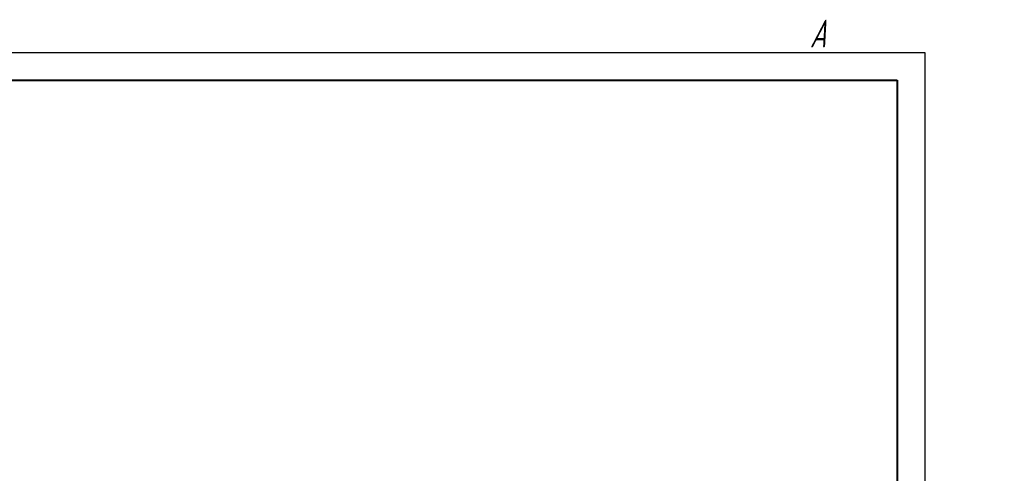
# Model space of a CAD drawing. Header units: millimetres. Extents: x -120753 to 126758, y -239771 to 1993.
# Tile 8 of 8: x 2602 to 2779, y 1350 to 1432. Entities that reach past the tile are written whole.
import ezdxf

# ---------------------------------------------------------------- set-up
doc = ezdxf.new("R2010")
doc.units = ezdxf.units.MM
doc.layers.add('text', color=7, linetype='Continuous', lineweight=20)
doc.layers.add('ФОРМАТ', color=7, linetype='Continuous')
doc.styles.add('GOST', font='GOST.shx', dxfattribs={"width": 0.8, "oblique": 16})

msp = doc.modelspace()

# ---------------------------------------------------------------- linework, layer by layer
at = {"layer": 'ФОРМАТ', "linetype": 'ByBlock', "ltscale": 5}
for p, q in [((2344.81, 1425.74), (2764.81, 1425.74)), ((2764.81, 1425.74), (2764.81, 1128.74))]:
    msp.add_line(p, q, dxfattribs=at)
at = {"layer": 'ФОРМАТ', "linetype": 'ByBlock', "lineweight": 40, "ltscale": 5}
for p, q in [((2352.81, 1420.74), (2759.81, 1420.74)), ((2759.81, 1420.74), (2759.81, 1133.71))]:
    msp.add_line(p, q, dxfattribs=at)

# ---------------------------------------------------------------- texts
at = {"layer": 'text', "linetype": 'ByBlock', "ltscale": 5, "insert": (2744.1, 1431.63), "char_height": 5, "width": 5.8429, "attachment_point": 1, "style": 'GOST'}
msp.add_mtext('А', dxfattribs=at)
at = {"layer": 'text', "linetype": 'ByBlock', "ltscale": 5, "insert": (2971.28, 1414.56), "char_height": 25000, "attachment_point": 1, "style": 'GOST'}
msp.add_mtext_dynamic_manual_height_columns('\\pxqc;{\\LРасположение клемм и зоны подключения\\Pпроводов\\P\\pq*;}', width=62.2123, gutter_width=17.5, heights=[25.25], dxfattribs=at).dxf.set("width", 116.8961)

doc.saveas('drawing.dxf')
